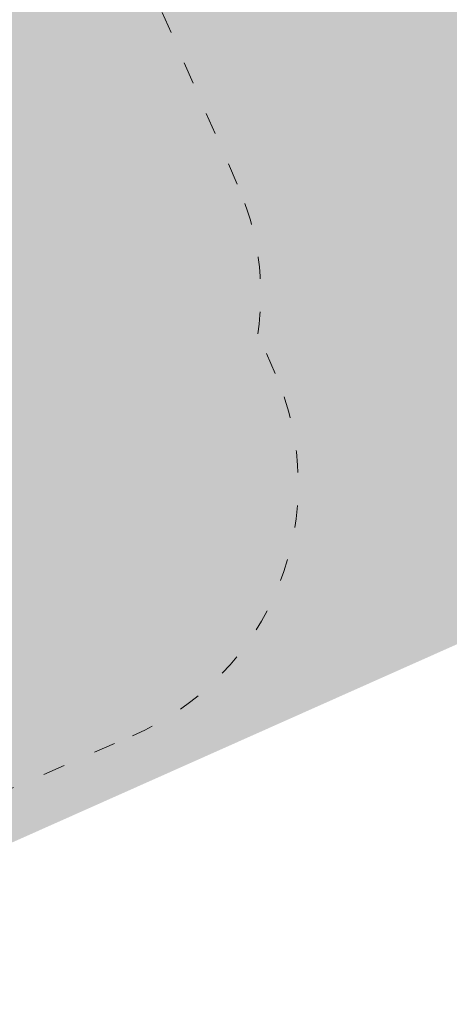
# Model space of a CAD drawing. Header units: millimetres. Extents: x 3267 to 3416, y 1494 to 1704.
# Tile 110 of 256: x 3320.16 to 3322.5, y 1628.74 to 1634.1. Entities that reach past the tile are written whole.
import ezdxf

# ---------------------------------------------------------------- set-up
doc = ezdxf.new("R2010")
doc.units = ezdxf.units.MM
doc.linetypes.add('ACAD_ISO03W100', pattern=[30, 12, -18])
doc.layers.get('0').update_dxf_attribs({"lineweight": 5})
doc.layers.add('1_strefa', color=7, linetype='ACAD_ISO03W100', lineweight=13)
doc.layers.add('1_trawa', color=94, linetype='Continuous', lineweight=13)
picture_1 = doc.add_image_def('image1.jpg', size_in_pixel=(9921, 7015))

msp = doc.modelspace()

# ---------------------------------------------------------------- hatches: boundary and pattern name
at = {"layer": '1_trawa'}
h = msp.add_hatch(dxfattribs=at)
h.set_pattern_fill('GRASS', color=256, scale=0.02)
h.paths.add_polyline_path([(3334.497, 1628.9652), (3339.0975, 1619.4213), (3348.9953, 1624.3562), (3346.994, 1628.7124), (3349.3865, 1629.9737), (3347.1512, 1634.4877)])
h.paths.add_polyline_path([(3321.0102, 1612.4815), (3332.9325, 1618.2285), (3329.2955, 1625.7736), (3317.3732, 1620.0266)])
h.paths.add_polyline_path([(3364.3966, 1640.3923), (3362.9801, 1643.7026), (3354.9045, 1640.1453), (3358.8282, 1631.2377), (3364.4592, 1633.7181), (3363.2067, 1636.6064), (3362.064, 1639.3526)])
h.paths.add_polyline_path([(3329.5269, 1638.0159), (3330.259, 1638.3334), (3326.1318, 1647.8675), (3310.174, 1640.9595), (3309.0511, 1640.4276), (3314.9073, 1627.2944), (3331.8101, 1634.8316), (3331.4478, 1635.579), (3330.2543, 1638.3314), (3329.5269, 1638.0159), (3330.7204, 1635.2636), (3323.8395, 1632.2798), (3322.6459, 1635.0686)])
h.paths.add_polyline_path([(3333.9168, 1643.3717), (3332.2997, 1647.1008), (3342.8733, 1651.6858), (3346.6663, 1648.736), (3348.1226, 1645.1719), (3343.0771, 1642.984), (3341.0397, 1642.0803), (3340.2172, 1643.9238), (3338.841, 1643.327), (3338.0453, 1645.162)])

# ---------------------------------------------------------------- linework, layer by layer
at = {"layer": '1_strefa', "color": 7, "ltscale": 0.01}
msp.add_lwpolyline([(3318.5905, 1635.3937), (3317.937, 1635.1051, 0.415794), (3317.1602, 1633.1336), (3317.1917, 1633.0615, 0.124825), (3317.3112, 1632.3338), (3317.4145, 1632.0968, 0.082733), (3317.5345, 1631.6288), (3317.8608, 1630.8806, 0.091949), (3318.1603, 1630.4334, 0.370407), (3320.0212, 1629.8713), (3320.7776, 1630.2011, 0.416016), (3321.5545, 1632.1721), (3321.4599, 1632.3891, 0.143501), (3321.3478, 1633.2036), (3320.7044, 1634.679, 0.41563), (3318.7326, 1635.4557), (3318.5905, 1635.3937)], format="xyb", dxfattribs=at)

# ---------------------------------------------------------------- pictures from other files: only their frames are drawn
image = msp.add_image(picture_1, insert=(3267.0464, 1704.245), size_in_units=(210.4454, 148.803), rotation=-90, dxfattribs=dict(fade=42))
image.dxf.flags = 7

doc.saveas('drawing.dxf')
